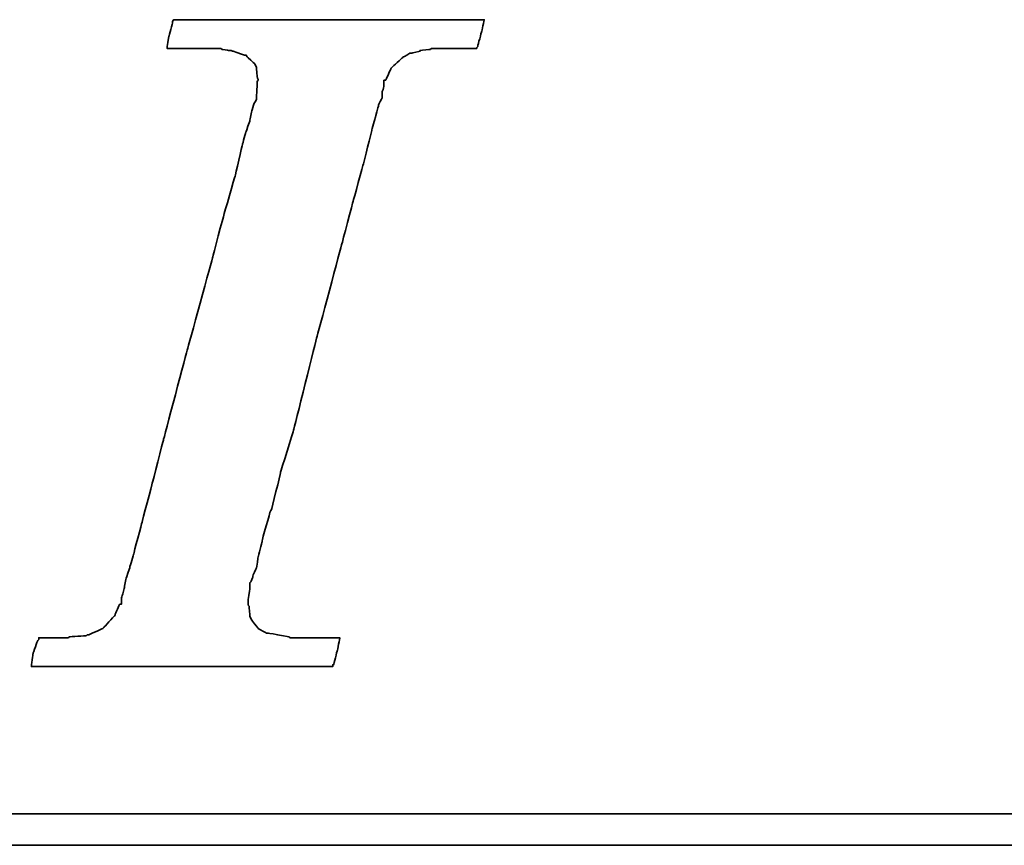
# Model space of a CAD drawing. Header units: millimetres. Extents: x 16 to 1153, y -526 to 762.
# Tile 25 of 42: x 63.874 to 64.616, y 43.11 to 43.732. Entities that reach past the tile are written whole.
import ezdxf

# ---------------------------------------------------------------- set-up
doc = ezdxf.new("R2010")
doc.units = ezdxf.units.MM
doc.layers.add('DIM', color=4, linetype='CONTINUOUS')
doc.layers.add('layer 1', color=7, linetype='CONTINUOUS')

# ---------------------------------------------------------------- blocks, each defined once
blk = doc.blocks.new('TBI MOTION logo(完整正式版)')
at = {"layer": 'layer 1', "color": 22, "lineweight": 35}
for points, knots in [([(-40.59125, -7.94375), (-40.59125, -7.94375), (-40.97375, -7.94375), (-40.97375, -7.94375), (-40.97375, -7.94375), (-40.97375, -7.94375), (-41.38125, -7.94375), (-41.38125, -7.94375), (-41.38125, -7.94375), (-41.38125, -7.94375), (-41.54875, -7.94375), (-41.54875, -7.94375), (-41.54875, -7.94375), (-41.54875, -7.94375), (-41.59875, -7.94375), (-41.59875, -7.94375), (-41.59875, -7.94375), (-41.59875, -7.94375), (-41.88375, -7.94375), (-41.88375, -7.94375), (-41.88375, -7.94375), (-41.88375, -7.94375), (-41.90875, -7.91875), (-41.90875, -7.91875), (-41.90875, -7.91875), (-41.90875, -7.91875), (-42.19875, -7.87125), (-42.19875, -7.87125), (-42.19875, -7.87125), (-42.19875, -7.87125), (-42.43875, -7.82375), (-42.43875, -7.82375), (-42.43875, -7.82375), (-42.43875, -7.82375), (-42.45875, -7.82375), (-42.45875, -7.82375), (-42.45875, -7.82375), (-42.45875, -7.82375), (-42.48625, -7.82375), (-42.48625, -7.82375), (-42.48625, -7.82375), (-42.48625, -7.82375), (-42.67625, -7.72375), (-42.67625, -7.72375), (-42.67625, -7.72375), (-42.67625, -7.72375), (-42.70125, -7.70375), (-42.70125, -7.70375), (-42.70125, -7.70375), (-42.70125, -7.70375), (-42.72375, -7.67875), (-42.72375, -7.67875), (-42.72375, -7.67875), (-42.72375, -7.67875), (-42.86875, -7.48875), (-42.86875, -7.48875), (-42.86875, -7.48875), (-42.86875, -7.48875), (-42.89375, -7.43875), (-42.89375, -7.43875), (-42.89375, -7.43875), (-42.89375, -7.43875), (-42.91875, -7.38875), (-42.91875, -7.38875), (-42.91875, -7.38875), (-42.91875, -7.38875), (-42.93875, -7.12875), (-42.93875, -7.12875), (-42.93875, -7.12875), (-42.93875, -7.12875), (-42.96375, -7.10375), (-42.96375, -7.10375), (-42.96375, -7.10375), (-42.96375, -7.10375), (-42.96375, -7.05375), (-42.96375, -7.05375), (-42.96375, -7.05375), (-42.96375, -7.05375), (-42.96375, -7.00875), (-42.96375, -7.00875), (-42.96375, -7.00875), (-42.96375, -7.00875), (-42.91875, -6.69625), (-42.91875, -6.69625), (-42.91875, -6.69625), (-42.91875, -6.69625), (-42.91875, -6.62375), (-42.91875, -6.62375), (-42.91875, -6.62375), (-42.91875, -6.62375), (-42.91875, -6.59625), (-42.91875, -6.59625), (-42.91875, -6.59625), (-42.91875, -6.59625), (-42.91875, -6.57375), (-42.91875, -6.57375), (-42.91875, -6.57375), (-42.91875, -6.57375), (-42.91875, -6.52875), (-42.91875, -6.52875), (-42.91875, -6.52875), (-42.91875, -6.52875), (-42.89375, -6.50375), (-42.89375, -6.50375), (-42.89375, -6.50375), (-42.89375, -6.50375), (-42.84375, -6.38375), (-42.84375, -6.38375), (-42.84375, -6.38375), (-42.84375, -6.38375), (-42.84375, -6.35875), (-42.84375, -6.35875), (-42.84375, -6.35875), (-42.84375, -6.35875), (-42.74625, -6.14375), (-42.74625, -6.14375), (-42.74625, -6.14375), (-42.74625, -6.14375), (-42.70125, -5.85375), (-42.70125, -5.85375), (-42.70125, -5.85375), (-42.70125, -5.85375), (-42.60375, -5.47125), (-42.60375, -5.47125), (-42.60375, -5.47125), (-42.60375, -5.47125), (-42.60375, -5.44875), (-42.60375, -5.44875), (-42.60375, -5.44875), (-42.60375, -5.44875), (-42.38875, -4.67875), (-42.38875, -4.67875), (-42.38875, -4.67875), (-42.38875, -4.67875), (-42.36375, -4.65375), (-42.36375, -4.65375), (-42.36375, -4.65375), (-42.36375, -4.65375), (-42.12375, -3.69625), (-42.12375, -3.69625), (-42.12375, -3.69625), (-42.12375, -3.69625), (-42.12375, -3.67374), (-42.12375, -3.67374), (-42.12375, -3.67374), (-42.12375, -3.67374), (-41.78875, -2.59374), (-41.78875, -2.59374), (-41.78875, -2.59374), (-41.78875, -2.59374), (-41.18875, -0.19375), (-41.18875, -0.19375), (-41.18875, -0.19375), (-41.18875, -0.19375), (-40.54375, 2.20624), (-40.54375, 2.20624), (-40.54375, 2.20624), (-40.54375, 2.20624), (-40.25375, 3.30875), (-40.25375, 3.30875), (-40.25375, 3.30875), (-40.25375, 3.30875), (-39.98875, 4.27125), (-39.98875, 4.27125), (-39.98875, 4.27125), (-39.98875, 4.27125), (-39.77375, 5.13125), (-39.77375, 5.13125), (-39.77375, 5.13125), (-39.77375, 5.13125), (-39.67875, 5.47125), (-39.67875, 5.47125), (-39.67875, 5.47125), (-39.67875, 5.47125), (-39.60375, 5.75625), (-39.60375, 5.75625), (-39.60375, 5.75625), (-39.60375, 5.75625), (-39.60375, 5.78125), (-39.60375, 5.78125), (-39.60375, 5.78125), (-39.60375, 5.78125), (-39.50875, 5.97125), (-39.50875, 5.97125), (-39.50875, 5.97125), (-39.50875, 5.97125), (-39.50875, 6.13875), (-39.50875, 6.13875), (-39.50875, 6.13875), (-39.50875, 6.13875), (-39.48625, 6.16625), (-39.48625, 6.16625), (-39.48625, 6.16625), (-39.48625, 6.16625), (-39.46125, 6.28625), (-39.46125, 6.28625), (-39.46125, 6.28625), (-39.46125, 6.28625), (-39.46125, 6.42625), (-39.46125, 6.42625), (-39.46125, 6.42625), (-39.46125, 6.42625), (-39.41375, 6.42625), (-39.41375, 6.42625), (-39.41375, 6.42625), (-39.41375, 6.42625), (-39.29375, 6.69125), (-39.29375, 6.69125), (-39.29375, 6.69125), (-39.29375, 6.69125), (-39.26875, 6.74125), (-39.26875, 6.74125), (-39.26875, 6.74125), (-39.26875, 6.74125), (-39.24375, 6.76625), (-39.24375, 6.76625), (-39.24375, 6.76625), (-39.24375, 6.76625), (-38.98375, 7.00624), (-38.98375, 7.00624), (-38.98375, 7.00624), (-38.98375, 7.00624), (-38.95625, 7.02624), (-38.95625, 7.02624), (-38.95625, 7.02624), (-38.95625, 7.02624), (-38.78875, 7.12624), (-38.78875, 7.12624), (-38.78875, 7.12624), (-38.78875, 7.12624), (-38.76375, 7.12624), (-38.76375, 7.12624), (-38.76375, 7.12624), (-38.76375, 7.12624), (-38.74375, 7.12624), (-38.74375, 7.12624), (-38.74375, 7.12624), (-38.74375, 7.12624), (-38.52875, 7.17125), (-38.52875, 7.17125), (-38.52875, 7.17125), (-38.52875, 7.17125), (-38.52875, 7.19624), (-38.52875, 7.19624), (-38.52875, 7.19624), (-38.52875, 7.19624), (-38.50375, 7.19624), (-38.50375, 7.19624), (-38.50375, 7.19624), (-38.50375, 7.19624), (-38.26125, 7.21875), (-38.26125, 7.21875), (-38.26125, 7.21875), (-38.26125, 7.21875), (-38.23875, 7.24624), (-38.23875, 7.24624), (-38.23875, 7.24624), (-38.23875, 7.24624), (-38.21625, 7.24624), (-38.21625, 7.24624), (-38.21625, 7.24624), (-38.21625, 7.24624), (-38.18875, 7.24624), (-38.18875, 7.24624), (-38.18875, 7.24624), (-38.18875, 7.24624), (-37.90375, 7.24624), (-37.90375, 7.24624), (-37.90375, 7.24624), (-37.90375, 7.24624), (-37.85375, 7.24624), (-37.85375, 7.24624), (-37.85375, 7.24624), (-37.85375, 7.24624), (-37.75875, 7.24624), (-37.75875, 7.24624), (-37.75875, 7.24624), (-37.75875, 7.24624), (-37.42375, 7.24624), (-37.42375, 7.24624), (-37.42375, 7.24624), (-37.42375, 7.24624), (-37.08875, 7.24624), (-37.08875, 7.24624), (-37.08875, 7.24624), (-37.08875, 7.24624), (-37.06375, 7.24624), (-37.06375, 7.24624), (-37.06375, 7.24624), (-37.06375, 7.24624), (-37.06375, 7.26624), (-37.06375, 7.26624), (-37.06375, 7.26624), (-37.06375, 7.26624), (-37.03875, 7.29125), (-37.03875, 7.29125), (-37.03875, 7.29125), (-37.03875, 7.29125), (-37.03875, 7.31625), (-37.03875, 7.31625), (-37.03875, 7.31625), (-37.03875, 7.31625), (-36.94125, 7.67625), (-36.94125, 7.67625), (-36.94125, 7.67625), (-36.94125, 7.67625), (-36.86875, 7.98625), (-36.86875, 7.98625), (-36.86875, 7.98625), (-36.86875, 7.98625), (-36.98875, 7.98625), (-36.98875, 7.98625), (-36.98875, 7.98625), (-36.98875, 7.98625), (-37.42375, 7.98625), (-37.42375, 7.98625), (-37.42375, 7.98625), (-37.42375, 7.98625), (-37.94875, 7.98625), (-37.94875, 7.98625), (-37.94875, 7.98625), (-37.94875, 7.98625), (-38.57375, 7.98625), (-38.57375, 7.98625), (-38.57375, 7.98625), (-38.57375, 7.98625), (-39.29375, 7.98625), (-39.29375, 7.98625), (-39.29375, 7.98625), (-39.29375, 7.98625), (-40.82875, 7.98625), (-40.82875, 7.98625), (-40.82875, 7.98625), (-40.82875, 7.98625), (-42.36375, 7.98625), (-42.36375, 7.98625), (-42.36375, 7.98625), (-42.36375, 7.98625), (-43.08375, 7.98625), (-43.08375, 7.98625), (-43.08375, 7.98625), (-43.08375, 7.98625), (-43.70875, 7.98625), (-43.70875, 7.98625), (-43.70875, 7.98625), (-43.70875, 7.98625), (-44.23375, 7.98625), (-44.23375, 7.98625), (-44.23375, 7.98625), (-44.23375, 7.98625), (-44.66875, 7.98625), (-44.66875, 7.98625), (-44.66875, 7.98625), (-44.66875, 7.98625), (-44.88375, 7.98625), (-44.88375, 7.98625), (-44.88375, 7.98625), (-44.88375, 7.98625), (-44.90875, 7.94125), (-44.90875, 7.94125), (-44.90875, 7.94125), (-44.90875, 7.94125), (-44.90875, 7.91625), (-44.90875, 7.91625), (-44.90875, 7.91625), (-44.90875, 7.91625), (-45.00375, 7.55625), (-45.00375, 7.55625), (-45.00375, 7.55625), (-45.00375, 7.55625), (-45.05375, 7.24624), (-45.05375, 7.24624), (-45.05375, 7.24624), (-45.05375, 7.24624), (-44.61875, 7.24624), (-44.61875, 7.24624), (-44.61875, 7.24624), (-44.61875, 7.24624), (-44.11375, 7.24624), (-44.11375, 7.24624), (-44.11375, 7.24624), (-44.11375, 7.24624), (-43.99375, 7.24624), (-43.99375, 7.24624), (-43.99375, 7.24624), (-43.99375, 7.24624), (-43.94625, 7.24624), (-43.94625, 7.24624), (-43.94625, 7.24624), (-43.94625, 7.24624), (-43.92374, 7.24624), (-43.92374, 7.24624), (-43.92374, 7.24624), (-43.92374, 7.24624), (-43.65875, 7.24624), (-43.65875, 7.24624), (-43.65875, 7.24624), (-43.65875, 7.24624), (-43.63875, 7.21875), (-43.63875, 7.21875), (-43.63875, 7.21875), (-43.63875, 7.21875), (-43.46875, 7.19624), (-43.46875, 7.19624), (-43.46875, 7.19624), (-43.46875, 7.19624), (-43.39875, 7.19624), (-43.39875, 7.19624), (-43.39875, 7.19624), (-43.39875, 7.19624), (-43.37125, 7.17125), (-43.37125, 7.17125), (-43.37125, 7.17125), (-43.37125, 7.17125), (-43.34875, 7.17125), (-43.34875, 7.17125), (-43.34875, 7.17125), (-43.34875, 7.17125), (-43.20375, 7.12624), (-43.20375, 7.12624), (-43.20375, 7.12624), (-43.20375, 7.12624), (-43.05875, 7.07624), (-43.05875, 7.07624), (-43.05875, 7.07624), (-43.05875, 7.07624), (-43.01375, 7.07624), (-43.01375, 7.07624), (-43.01375, 7.07624), (-43.01375, 7.07624), (-42.98875, 7.02624), (-42.98875, 7.02624), (-42.98875, 7.02624), (-42.98875, 7.02624), (-42.79875, 6.86125), (-42.79875, 6.86125), (-42.79875, 6.86125), (-42.79875, 6.86125), (-42.77375, 6.81125), (-42.77375, 6.81125), (-42.77375, 6.81125), (-42.77375, 6.81125), (-42.74625, 6.76625), (-42.74625, 6.76625), (-42.74625, 6.76625), (-42.74625, 6.76625), (-42.72375, 6.47625), (-42.72375, 6.47625), (-42.72375, 6.47625), (-42.72375, 6.47625), (-42.70125, 6.45124), (-42.70125, 6.45124), (-42.70125, 6.45124), (-42.70125, 6.45124), (-42.70125, 6.42625), (-42.70125, 6.42625), (-42.70125, 6.42625), (-42.70125, 6.42625), (-42.72375, 6.40625), (-42.72375, 6.40625), (-42.72375, 6.40625), (-42.72375, 6.40625), (-42.74625, 5.97125), (-42.74625, 5.97125), (-42.74625, 5.97125), (-42.74625, 5.97125), (-42.74625, 5.94625), (-42.74625, 5.94625), (-42.74625, 5.94625), (-42.74625, 5.94625), (-42.74625, 5.92625), (-42.74625, 5.92625), (-42.74625, 5.92625), (-42.74625, 5.92625), (-42.77375, 5.87625), (-42.77375, 5.87625), (-42.77375, 5.87625), (-42.77375, 5.87625), (-42.81875, 5.80625), (-42.81875, 5.80625), (-42.81875, 5.80625), (-42.81875, 5.80625), (-42.86875, 5.63625), (-42.86875, 5.63625), (-42.86875, 5.63625), (-42.86875, 5.63625), (-42.91875, 5.39625), (-42.91875, 5.39625), (-42.91875, 5.39625), (-42.91875, 5.39625), (-42.91875, 5.37124), (-42.91875, 5.37124), (-42.91875, 5.37124), (-42.91875, 5.37124), (-43.01375, 5.10874), (-43.01375, 5.10874), (-43.01375, 5.10874), (-43.01375, 5.10874), (-43.10875, 4.77124), (-43.10875, 4.77124), (-43.10875, 4.77124), (-43.10875, 4.77124), (-43.29875, 3.95625), (-43.29875, 3.95625), (-43.29875, 3.95625), (-43.29875, 3.95625), (-43.58875, 2.95125), (-43.58875, 2.95125), (-43.58875, 2.95125), (-43.58875, 2.95125), (-43.87375, 1.87125), (-43.87375, 1.87125), (-43.87375, 1.87125), (-43.87375, 1.87125), (-44.52625, -0.50374), (-44.52625, -0.50374), (-44.52625, -0.50374), (-44.52625, -0.50374), (-45.14875, -2.85375), (-45.14875, -2.85375), (-45.14875, -2.85375), (-45.14875, -2.85375), (-45.43375, -3.95875), (-45.43375, -3.95875), (-45.43375, -3.95875), (-45.43375, -3.95875), (-45.69875, -4.96875), (-45.69875, -4.96875), (-45.69875, -4.96875), (-45.69875, -4.96875), (-45.91375, -5.78375), (-45.91375, -5.78375), (-45.91375, -5.78375), (-45.91375, -5.78375), (-46.01375, -6.11875), (-46.01375, -6.11875), (-46.01375, -6.11875), (-46.01375, -6.11875), (-46.01375, -6.14375), (-46.01375, -6.14375), (-46.01375, -6.14375), (-46.01375, -6.14375), (-46.10875, -6.40875), (-46.10875, -6.40875), (-46.10875, -6.40875), (-46.10875, -6.40875), (-46.15375, -6.64875), (-46.15375, -6.64875), (-46.15375, -6.64875), (-46.15375, -6.64875), (-46.20375, -6.83875), (-46.20375, -6.83875), (-46.20375, -6.83875), (-46.20375, -6.83875), (-46.22875, -6.93375), (-46.22875, -6.93375), (-46.22875, -6.93375), (-46.22875, -6.93375), (-46.22875, -7.07875), (-46.22875, -7.07875), (-46.22875, -7.07875), (-46.22875, -7.07875), (-46.27375, -7.07875), (-46.27375, -7.07875), (-46.27375, -7.07875), (-46.27375, -7.07875), (-46.39375, -7.34375), (-46.39375, -7.34375), (-46.39375, -7.34375), (-46.39375, -7.34375), (-46.39375, -7.36875), (-46.39375, -7.36875), (-46.39375, -7.36875), (-46.39375, -7.36875), (-46.42125, -7.38875), (-46.42125, -7.38875), (-46.42125, -7.38875), (-46.42125, -7.38875), (-46.68375, -7.67875), (-46.68375, -7.67875), (-46.68375, -7.67875), (-46.68375, -7.67875), (-46.70875, -7.70375), (-46.70875, -7.70375), (-46.70875, -7.70375), (-46.70875, -7.70375), (-46.75375, -7.72375), (-46.75375, -7.72375), (-46.75375, -7.72375), (-46.75375, -7.72375), (-47.08875, -7.87125), (-47.08875, -7.87125), (-47.08875, -7.87125), (-47.08875, -7.87125), (-47.11625, -7.87125), (-47.11625, -7.87125), (-47.11625, -7.87125), (-47.11625, -7.87125), (-47.13875, -7.89375), (-47.13875, -7.89375), (-47.13875, -7.89375), (-47.13875, -7.89375), (-47.56875, -7.91875), (-47.56875, -7.91875), (-47.56875, -7.91875), (-47.56875, -7.91875), (-47.59625, -7.94375), (-47.59625, -7.94375), (-47.59625, -7.94375), (-47.59625, -7.94375), (-47.64375, -7.94375), (-47.64375, -7.94375), (-47.64375, -7.94375), (-47.64375, -7.94375), (-47.73625, -7.94375), (-47.73625, -7.94375), (-47.73625, -7.94375), (-47.73625, -7.94375), (-48.07375, -7.94375), (-48.07375, -7.94375), (-48.07375, -7.94375), (-48.07375, -7.94375), (-48.36125, -7.94375), (-48.36125, -7.94375), (-48.36125, -7.94375), (-48.36125, -7.94375), (-48.36125, -7.96625), (-48.36125, -7.96625), (-48.36125, -7.96625), (-48.36125, -7.96625), (-48.36125, -7.99125), (-48.36125, -7.99125), (-48.36125, -7.99125), (-48.36125, -7.99125), (-48.38875, -8.01375), (-48.38875, -8.01375), (-48.38875, -8.01375), (-48.38875, -8.01375), (-48.50875, -8.34875), (-48.50875, -8.34875), (-48.50875, -8.34875), (-48.50875, -8.34875), (-48.55375, -8.68625), (-48.55375, -8.68625), (-48.55375, -8.68625), (-48.55375, -8.68625), (-48.45875, -8.68625), (-48.45875, -8.68625), (-48.45875, -8.68625), (-48.45875, -8.68625), (-48.07375, -8.68625), (-48.07375, -8.68625), (-48.07375, -8.68625), (-48.07375, -8.68625), (-47.52375, -8.68625), (-47.52375, -8.68625), (-47.52375, -8.68625), (-47.52375, -8.68625), (-46.92375, -8.68625), (-46.92375, -8.68625), (-46.92375, -8.68625), (-46.92375, -8.68625), (-46.25375, -8.68625), (-46.25375, -8.68625), (-46.25375, -8.68625), (-46.25375, -8.68625), (-46.20375, -8.68625), (-46.20375, -8.68625), (-46.20375, -8.68625), (-46.20375, -8.68625), (-44.71375, -8.68625), (-44.71375, -8.68625), (-44.71375, -8.68625), (-44.71375, -8.68625), (-43.22875, -8.68625), (-43.22875, -8.68625), (-43.22875, -8.68625), (-43.22875, -8.68625), (-42.55875, -8.68625), (-42.55875, -8.68625), (-42.55875, -8.68625), (-42.55875, -8.68625), (-42.50875, -8.68625), (-42.50875, -8.68625), (-42.50875, -8.68625), (-42.50875, -8.68625), (-41.93375, -8.68625), (-41.93375, -8.68625), (-41.93375, -8.68625), (-41.93375, -8.68625), (-41.38125, -8.68625), (-41.38125, -8.68625), (-41.38125, -8.68625), (-41.38125, -8.68625), (-40.97375, -8.68625), (-40.97375, -8.68625), (-40.97375, -8.68625), (-40.97375, -8.68625), (-40.78125, -8.68625), (-40.78125, -8.68625), (-40.78125, -8.68625), (-40.78125, -8.68625), (-40.78125, -8.63875), (-40.78125, -8.63875), (-40.78125, -8.63875), (-40.78125, -8.63875), (-40.75875, -8.63875), (-40.75875, -8.63875), (-40.75875, -8.63875), (-40.75875, -8.63875), (-40.66375, -8.27875), (-40.66375, -8.27875), (-40.66375, -8.27875), (-40.66375, -8.27875), (-40.59125, -7.94375), (-40.59125, -7.94375)], [0, 0, 0, 0, 0.00558659, 0.00558659, 0.00558659, 0.0055866, 0.01117318, 0.01117318, 0.01117318, 0.01117319, 0.01675978, 0.01675978, 0.01675978, 0.01675979, 0.02234637, 0.02234637, 0.02234637, 0.02234638, 0.02793296, 0.02793296, 0.02793296, 0.02793297, 0.03351955, 0.03351955, 0.03351955, 0.03351956, 0.03910615, 0.03910615, 0.03910615, 0.03910616, 0.04469274, 0.04469274, 0.04469274, 0.04469275, 0.05027933, 0.05027933, 0.05027933, 0.05027934, 0.05586592, 0.05586592, 0.05586592, 0.05586593, 0.06145251, 0.06145251, 0.06145251, 0.06145252, 0.06703911, 0.06703911, 0.06703911, 0.06703912, 0.0726257, 0.0726257, 0.0726257, 0.07262571, 0.07821229, 0.07821229, 0.07821229, 0.0782123, 0.08379888, 0.08379888, 0.08379888, 0.08379889, 0.08938547, 0.08938547, 0.08938547, 0.08938548, 0.09497207, 0.09497207, 0.09497207, 0.09497208, 0.10055866, 0.10055866, 0.10055866, 0.10055867, 0.10614525, 0.10614525, 0.10614525, 0.10614526, 0.11173184, 0.11173184, 0.11173184, 0.11173185, 0.11731844, 0.11731844, 0.11731844, 0.11731845, 0.12290503, 0.12290503, 0.12290503, 0.12290504, 0.12849162, 0.12849162, 0.12849162, 0.12849163, 0.13407821, 0.13407821, 0.13407821, 0.13407822, 0.1396648, 0.1396648, 0.1396648, 0.13966481, 0.1452514, 0.1452514, 0.1452514, 0.14525141, 0.15083799, 0.15083799, 0.15083799, 0.150838, 0.15642458, 0.15642458, 0.15642458, 0.15642459, 0.16201117, 0.16201117, 0.16201117, 0.16201118, 0.16759777, 0.16759777, 0.16759777, 0.16759778, 0.17318436, 0.17318436, 0.17318436, 0.17318437, 0.17877095, 0.17877095, 0.17877095, 0.17877096, 0.18435754, 0.18435754, 0.18435754, 0.18435755, 0.18994413, 0.18994413, 0.18994413, 0.18994414, 0.19553073, 0.19553073, 0.19553073, 0.19553074, 0.20111732, 0.20111732, 0.20111732, 0.20111733, 0.20670391, 0.20670391, 0.20670391, 0.20670392, 0.2122905, 0.2122905, 0.2122905, 0.21229051, 0.21787709, 0.21787709, 0.21787709, 0.2178771, 0.22346369, 0.22346369, 0.22346369, 0.2234637, 0.22905028, 0.22905028, 0.22905028, 0.22905029, 0.23463687, 0.23463687, 0.23463687, 0.23463688, 0.24022346, 0.24022346, 0.24022346, 0.24022347, 0.24581006, 0.24581006, 0.24581006, 0.24581007, 0.25139665, 0.25139665, 0.25139665, 0.25139666, 0.25698324, 0.25698324, 0.25698324, 0.25698325, 0.26256983, 0.26256983, 0.26256983, 0.26256984, 0.26815642, 0.26815642, 0.26815642, 0.26815643, 0.27374302, 0.27374302, 0.27374302, 0.27374303, 0.27932961, 0.27932961, 0.27932961, 0.27932962, 0.2849162, 0.2849162, 0.2849162, 0.28491621, 0.29050279, 0.29050279, 0.29050279, 0.2905028, 0.29608939, 0.29608939, 0.29608939, 0.2960894, 0.30167598, 0.30167598, 0.30167598, 0.30167599, 0.30726257, 0.30726257, 0.30726257, 0.30726258, 0.31284916, 0.31284916, 0.31284916, 0.31284917, 0.31843575, 0.31843575, 0.31843575, 0.31843576, 0.32402235, 0.32402235, 0.32402235, 0.32402236, 0.32960894, 0.32960894, 0.32960894, 0.32960895, 0.33519553, 0.33519553, 0.33519553, 0.33519554, 0.34078212, 0.34078212, 0.34078212, 0.34078213, 0.34636872, 0.34636872, 0.34636872, 0.34636873, 0.35195531, 0.35195531, 0.35195531, 0.35195532, 0.3575419, 0.3575419, 0.3575419, 0.35754191, 0.36312849, 0.36312849, 0.36312849, 0.3631285, 0.36871508, 0.36871508, 0.36871508, 0.36871509, 0.37430168, 0.37430168, 0.37430168, 0.37430169, 0.37988827, 0.37988827, 0.37988827, 0.37988828, 0.38547486, 0.38547486, 0.38547486, 0.38547487, 0.39106145, 0.39106145, 0.39106145, 0.39106146, 0.39664804, 0.39664804, 0.39664804, 0.39664805, 0.40223464, 0.40223464, 0.40223464, 0.40223465, 0.40782123, 0.40782123, 0.40782123, 0.40782124, 0.41340782, 0.41340782, 0.41340782, 0.41340783, 0.41899441, 0.41899441, 0.41899441, 0.41899442, 0.42458101, 0.42458101, 0.42458101, 0.42458102, 0.4301676, 0.4301676, 0.4301676, 0.43016761, 0.43575419, 0.43575419, 0.43575419, 0.4357542, 0.44134078, 0.44134078, 0.44134078, 0.44134079, 0.44692737, 0.44692737, 0.44692737, 0.44692738, 0.45251397, 0.45251397, 0.45251397, 0.45251398, 0.45810056, 0.45810056, 0.45810056, 0.45810057, 0.46368715, 0.46368715, 0.46368715, 0.46368716, 0.46927374, 0.46927374, 0.46927374, 0.46927375, 0.47486034, 0.47486034, 0.47486034, 0.47486035, 0.48044693, 0.48044693, 0.48044693, 0.48044694, 0.48603352, 0.48603352, 0.48603352, 0.48603353, 0.49162011, 0.49162011, 0.49162011, 0.49162012, 0.4972067, 0.4972067, 0.4972067, 0.49720671, 0.5027933, 0.5027933, 0.5027933, 0.50279331, 0.50837989, 0.50837989, 0.50837989, 0.5083799, 0.51396648, 0.51396648, 0.51396648, 0.51396649, 0.51955307, 0.51955307, 0.51955307, 0.51955308, 0.52513966, 0.52513966, 0.52513966, 0.52513967, 0.53072626, 0.53072626, 0.53072626, 0.53072627, 0.53631285, 0.53631285, 0.53631285, 0.53631286, 0.54189944, 0.54189944, 0.54189944, 0.54189945, 0.54748603, 0.54748603, 0.54748603, 0.54748604, 0.55307263, 0.55307263, 0.55307263, 0.55307264, 0.55865922, 0.55865922, 0.55865922, 0.55865923, 0.56424581, 0.56424581, 0.56424581, 0.56424582, 0.5698324, 0.5698324, 0.5698324, 0.56983241, 0.57541899, 0.57541899, 0.57541899, 0.575419, 0.58100559, 0.58100559, 0.58100559, 0.5810056, 0.58659218, 0.58659218, 0.58659218, 0.58659219, 0.59217877, 0.59217877, 0.59217877, 0.59217878, 0.59776536, 0.59776536, 0.59776536, 0.59776537, 0.60335196, 0.60335196, 0.60335196, 0.60335197, 0.60893855, 0.60893855, 0.60893855, 0.60893856, 0.61452514, 0.61452514, 0.61452514, 0.61452515, 0.62011173, 0.62011173, 0.62011173, 0.62011174, 0.62569832, 0.62569832, 0.62569832, 0.62569833, 0.63128492, 0.63128492, 0.63128492, 0.63128493, 0.63687151, 0.63687151, 0.63687151, 0.63687152, 0.6424581, 0.6424581, 0.6424581, 0.64245811, 0.64804469, 0.64804469, 0.64804469, 0.6480447, 0.65363128, 0.65363128, 0.65363128, 0.65363129, 0.65921788, 0.65921788, 0.65921788, 0.65921789, 0.66480447, 0.66480447, 0.66480447, 0.66480448, 0.67039106, 0.67039106, 0.67039106, 0.67039107, 0.67597765, 0.67597765, 0.67597765, 0.67597766, 0.68156425, 0.68156425, 0.68156425, 0.68156426, 0.68715084, 0.68715084, 0.68715084, 0.68715085, 0.69273743, 0.69273743, 0.69273743, 0.69273744, 0.69832402, 0.69832402, 0.69832402, 0.69832403, 0.70391061, 0.70391061, 0.70391061, 0.70391062, 0.70949721, 0.70949721, 0.70949721, 0.70949722, 0.7150838, 0.7150838, 0.7150838, 0.71508381, 0.72067039, 0.72067039, 0.72067039, 0.7206704, 0.72625698, 0.72625698, 0.72625698, 0.72625699, 0.73184358, 0.73184358, 0.73184358, 0.73184359, 0.73743017, 0.73743017, 0.73743017, 0.73743018, 0.74301676, 0.74301676, 0.74301676, 0.74301677, 0.74860335, 0.74860335, 0.74860335, 0.74860336, 0.75418994, 0.75418994, 0.75418994, 0.75418995, 0.75977654, 0.75977654, 0.75977654, 0.75977655, 0.76536313, 0.76536313, 0.76536313, 0.76536314, 0.77094972, 0.77094972, 0.77094972, 0.77094973, 0.77653631, 0.77653631, 0.77653631, 0.77653632, 0.78212291, 0.78212291, 0.78212291, 0.78212292, 0.7877095, 0.7877095, 0.7877095, 0.78770951, 0.79329609, 0.79329609, 0.79329609, 0.7932961, 0.79888268, 0.79888268, 0.79888268, 0.79888269, 0.80446927, 0.80446927, 0.80446927, 0.80446928, 0.81005587, 0.81005587, 0.81005587, 0.81005588, 0.81564246, 0.81564246, 0.81564246, 0.81564247, 0.82122905, 0.82122905, 0.82122905, 0.82122906, 0.82681564, 0.82681564, 0.82681564, 0.82681565, 0.83240223, 0.83240223, 0.83240223, 0.83240224, 0.83798883, 0.83798883, 0.83798883, 0.83798884, 0.84357542, 0.84357542, 0.84357542, 0.84357543, 0.84916201, 0.84916201, 0.84916201, 0.84916202, 0.8547486, 0.8547486, 0.8547486, 0.85474861, 0.8603352, 0.8603352, 0.8603352, 0.86033521, 0.86592179, 0.86592179, 0.86592179, 0.8659218, 0.87150838, 0.87150838, 0.87150838, 0.87150839, 0.87709497, 0.87709497, 0.87709497, 0.87709498, 0.88268156, 0.88268156, 0.88268156, 0.88268157, 0.88826816, 0.88826816, 0.88826816, 0.88826817, 0.89385475, 0.89385475, 0.89385475, 0.89385476, 0.89944134, 0.89944134, 0.89944134, 0.89944135, 0.90502793, 0.90502793, 0.90502793, 0.90502794, 0.91061453, 0.91061453, 0.91061453, 0.91061454, 0.91620112, 0.91620112, 0.91620112, 0.91620113, 0.92178771, 0.92178771, 0.92178771, 0.92178772, 0.9273743, 0.9273743, 0.9273743, 0.92737431, 0.93296089, 0.93296089, 0.93296089, 0.9329609, 0.93854749, 0.93854749, 0.93854749, 0.9385475, 0.94413408, 0.94413408, 0.94413408, 0.94413409, 0.94972067, 0.94972067, 0.94972067, 0.94972068, 0.95530726, 0.95530726, 0.95530726, 0.95530727, 0.96089385, 0.96089385, 0.96089385, 0.96089386, 0.96648045, 0.96648045, 0.96648045, 0.96648046, 0.97206704, 0.97206704, 0.97206704, 0.97206705, 0.97765363, 0.97765363, 0.97765363, 0.97765364, 0.98324022, 0.98324022, 0.98324022, 0.98324023, 0.98882682, 0.98882682, 0.98882682, 0.98882683, 0.99441341, 0.99441341, 0.99441341, 0.99441342, 1, 1, 1, 1]), ([(75.90875, -9.47875), (75.90875, -9.47875), (75.90875, -12.28625), (75.90875, -12.28625), (75.90875, -12.28625), (75.90875, -12.28625), (75.90875, -12.47875), (75.90875, -12.47875), (75.90875, -12.47875), (75.90875, -12.47875), (75.71625, -12.47875), (75.71625, -12.47875), (75.71625, -12.47875), (75.71625, -12.47875), (-88.32875, -12.47875), (-88.32875, -12.47875), (-88.32875, -12.47875), (-88.32875, -12.47875), (-88.32875, -13.29375), (-88.32875, -13.29375), (-88.32875, -13.29375), (-88.32875, -13.29375), (82.89125, -13.29375), (82.89125, -13.29375), (82.89125, -13.29375), (82.89125, -13.29375), (75.90875, -9.47875), (75.90875, -9.47875)], [0, 0, 0, 0, 0.14285714, 0.14285714, 0.14285714, 0.14285715, 0.28571429, 0.28571429, 0.28571429, 0.2857143, 0.42857143, 0.42857143, 0.42857143, 0.42857144, 0.57142857, 0.57142857, 0.57142857, 0.57142858, 0.71428571, 0.71428571, 0.71428571, 0.71428572, 0.85714286, 0.85714286, 0.85714286, 0.85714287, 1, 1, 1, 1])]:
    blk.add_open_spline(points, degree=3, knots=knots, dxfattribs=at)

msp = doc.modelspace()

# ---------------------------------------------------------------- block references
at = {"layer": 'DIM', "color": 7, "xscale": 0.0291894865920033, "yscale": 0.0291894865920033, "zscale": 0.0291894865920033}
msp.add_blockref('TBI MOTION logo(完整正式版)', (65.30039, 43.49848), dxfattribs=at)

doc.saveas('drawing.dxf')
